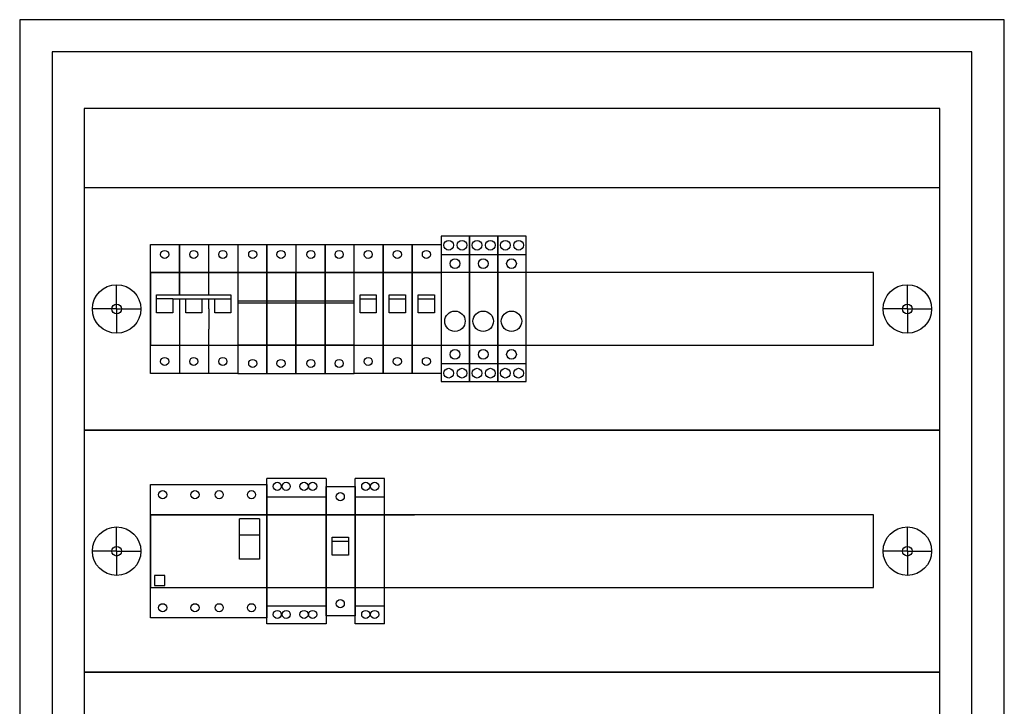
# Model space of a CAD drawing. Header units: millimetres. Extents: x 449515 to 838834, y -400723 to -307130.
# Tile 10 of 38: x 609737 to 615832, y -368859 to -364607. Entities that reach past the tile are written whole.
import ezdxf

# ---------------------------------------------------------------- set-up
doc = ezdxf.new("R2010")
doc.units = ezdxf.units.MM
doc.header["$LTSCALE"] = 25.4
doc.styles.get("Standard").update_dxf_attribs({"font": 'arial.ttf'})

# ---------------------------------------------------------------- blocks, each defined once
blk = doc.blocks.new('F952530410_1810503545')
for p, q in [((0, 6.25), (1.8, 6.25)), ((0, 6.25), (0, -1.75)), ((1.8, 6.25), (1.8, 0)), ((1.8, 4.5), (1.8, 6.25)), ((1.8, 6.25), (3.6, 6.25)), ((3.6, 6.25), (3.6, 0)), ((3.6, 6.25), (5.4, 6.25)), ((5.4, 4.5), (5.4, 6.25)), ((5.4, 6.25), (5.4, 0)), ((5.4, 6.25), (7.2, 6.25)), ((7.2, -1.75), (7.2, 6.25)), ((0, 4.5), (1.8, 4.5)), ((1.8, 4.5), (3.6, 4.5)), ((1.8, 0), (1.8, 4.5)), ((3.6, 4.5), (5.4, 4.5)), ((3.6, 0), (3.6, 4.5)), ((5.4, 4.5), (7.2, 4.5)), ((5.4, 0), (5.4, 4.5)), ((0, 2.75), (1.8, 2.75)), ((0, 2.625), (1.8, 2.625)), ((1.8, 2.75), (3.6, 2.75)), ((1.8, 2.625), (3.6, 2.625)), ((3.6, 2.75), (5.4, 2.75)), ((3.6, 2.625), (5.4, 2.625)), ((5.4, 2.75), (7.2, 2.75)), ((5.4, 2.625), (7.2, 2.625)), ((1.8, 0), (0, 0)), ((1.8, -1.75), (1.8, 0.25)), ((1.8, 0), (1.8, -1.75)), ((3.6, 0), (1.8, 0)), ((3.6, -1.75), (3.6, 0.25)), ((3.6, 0), (3.6, -1.75)), ((5.4, 0), (3.6, 0)), ((5.4, -1.75), (5.4, 0.25)), ((5.4, 0), (5.4, -1.75)), ((7.2, 0), (5.4, 0)), ((0, -1.75), (1.8, -1.75)), ((1.8, -1.75), (3.6, -1.75)), ((3.6, -1.75), (5.4, -1.75)), ((5.4, -1.75), (7.2, -1.75))]:
    blk.add_line(p, q)
for centre in [(0.925, 5.625), (2.675, 5.625), (4.525, 5.625), (6.275, 5.625), (0.925, -1.125), (2.675, -1.125), (4.525, -1.125), (6.275, -1.125)]:
    blk.add_circle(centre, 0.25)
at = {"flags": 1}
for tag, p in [('BD', (7.734, 4.339)), ('NK', (7.734, 2.347)), ('TYP', (7.734, 0.747)), ('PO', (7.734, -0.791))]:
    blk.add_attdef(tag, p, '', height=1, dxfattribs=at)
blk = doc.blocks.new('247596_2130388857')
for p, q in [((0, -1.75), (0, 6.25)), ((0, 6.25), (1.8, 6.25)), ((1.8, 6.25), (1.8, -1.75)), ((0, 4.5), (1.8, 4.5)), ((0.375, 2.875), (0.375, 3.125)), ((0.375, 3.125), (1.375, 3.125)), ((1.375, 3.125), (1.375, 2.75)), ((0.375, 2.875), (1.375, 2.875)), ((0.375, 2), (0.375, 2.875)), ((1.375, 2.875), (1.375, 2)), ((1.375, 2), (0.375, 2)), ((0, 0), (1.8, 0)), ((1.8, -1.75), (0, -1.75))]:
    blk.add_line(p, q)
for centre in [(0.875, 5.625), (0.875, -1)]:
    blk.add_circle(centre, 0.25)
at = {"flags": 1}
for tag, p in [('BD', (2.809, 5.482)), ('NK', (2.809, 2.919)), ('TYP', (2.809, 0.727)), ('PO', (2.809, -1.51))]:
    blk.add_attdef(tag, p, '', height=0.5, dxfattribs=at)
blk = doc.blocks.new('284922_2008790418')
for p, q in [((0, 5.625), (1.75, 5.625)), ((0, -1.125), (1.75, -1.125))]:
    blk.add_line(p, q)
blk.add_lwpolyline([(0, 4.5), (0, -2.25), (1.75, -2.25), (1.75, 6.75), (0, 6.75), (0, 4.5)])
blk.add_lwpolyline([(0, 0), (1.75, 0), (1.75, 4.5), (0, 4.5)], close=True)
for centre, radius in [((0.461, 6.198), 0.301), ((1.284, 6.198), 0.301), ((0.843, 5.055), 0.301), ((0.843, 1.489), 0.633), ((0.843, -0.562), 0.301), ((0.461, -1.725), 0.301), ((1.284, -1.725), 0.301)]:
    blk.add_circle(centre, radius)
at = {"flags": 1}
for tag, p in [('BD', (2.54, 4.243)), ('NK', (2.54, 2.251)), ('TYP', (2.54, 0.651)), ('PO', (2.54, -0.886))]:
    blk.add_attdef(tag, p, '', height=1, dxfattribs=at)
blk = doc.blocks.new('F1955610_633372192')
for p, q in [((0, 6.375), (3.5, 6.375)), ((0, -1.875), (0, 6.375)), ((3.5, 6.375), (7.2, 6.375)), ((7.2, 6.375), (7.2, -1.875)), ((0, 4.5), (3.5, 4.5)), ((3.5, 4.5), (7.2, 4.5)), ((5.5, 1.75), (5.5, 4.25)), ((6.75, 4.25), (5.5, 4.25)), ((6.75, 4.25), (6.75, 1.75)), ((6.75, 3.25), (5.5, 3.25)), ((6.75, 1.75), (5.5, 1.75)), ((0.25, 0.75), (0.25, 0.125)), ((0.875, 0.75), (0.25, 0.75)), ((0.875, 0.125), (0.875, 0.75)), ((0, 0), (3.5, 0)), ((0.25, 0.125), (0.875, 0.125)), ((3.5, 0), (7.2, 0)), ((3.5, -1.875), (0, -1.875)), ((7.2, -1.875), (3.5, -1.875))]:
    blk.add_line(p, q)
for centre in [(0.75, 5.75), (2.75, 5.75), (4.25, 5.75), (6.25, 5.75), (0.75, -1.25), (2.75, -1.25), (4.25, -1.25), (6.25, -1.25)]:
    blk.add_circle(centre, 0.25)
at = {"flags": 1}
for tag, p in [('BD', (7.658, 4.677)), ('NK', (7.658, 2.514)), ('TYP', (7.658, 1)), ('PO', (7.658, -0.635))]:
    blk.add_attdef(tag, p, '', height=1, dxfattribs=at)
blk = doc.blocks.new('247698_237387106')
for p, q in [((0, -1.75), (0, 6.25)), ((0, 6.25), (1.8, 6.25)), ((1.8, 6.25), (3.6, 6.25)), ((1.8, 3.125), (1.8, 6.25)), ((1.8, 6.25), (1.8, 3.125)), ((3.6, 6.25), (5.4, 6.25)), ((3.6, 3.125), (3.6, 6.25)), ((5.4, 6.25), (5.4, -1.75)), ((0, 4.5), (1.8, 4.5)), ((1.8, 4.5), (3.6, 4.5)), ((3.6, 4.5), (5.4, 4.5)), ((0.375, 2.875), (0.375, 3.125)), ((0.375, 3.125), (4.975, 3.125)), ((4.975, 3.125), (4.975, 2.75)), ((4.975, 3.125), (4.975, 3.125)), ((0.375, 2), (0.375, 2.875)), ((1.375, 2.875), (0.375, 2.875)), ((0.375, 2.875), (0.375, 2.875)), ((0.375, 2.875), (0.375, 2.875)), ((1.375, 2.875), (1.375, 2)), ((1.375, 2.875), (4.975, 2.875)), ((1.8, 2.875), (1.8, -1.75)), ((2.175, 2), (2.175, 2.875)), ((3.175, 2.875), (3.175, 2)), ((3.6, 2.25), (3.6, 2.875)), ((3.975, 2), (3.975, 2.875)), ((3.975, 2.875), (3.975, 2.875)), ((3.975, 2.875), (3.975, 2.875)), ((4.975, 2.875), (4.975, 2)), ((4.975, 2.875), (4.975, 2.875)), ((4.975, 2.875), (4.975, 2.875)), ((4.975, 2.875), (4.975, 2.875)), ((1.375, 2), (0.375, 2)), ((3.175, 2), (2.175, 2)), ((3.6, 2.25), (3.6, 0.989)), ((4.975, 2), (3.975, 2)), ((3.6, -1.75), (3.6, 0.989)), ((0, 0), (1.8, 0)), ((1.8, 0), (3.6, 0)), ((3.6, 0), (5.4, 0)), ((1.8, -1.75), (0, -1.75)), ((3.6, -1.75), (1.8, -1.75)), ((5.4, -1.75), (3.6, -1.75))]:
    blk.add_line(p, q)
for centre in [(0.875, 5.625), (2.675, 5.625), (4.475, 5.625), (0.875, -1), (2.675, -1), (4.475, -1)]:
    blk.add_circle(centre, 0.25)
at = {"flags": 1}
for tag, p in [('BD', (6.637, 5.482)), ('NK', (6.637, 2.919)), ('TYP', (6.637, 0.727)), ('PO', (6.637, -1.51))]:
    blk.add_attdef(tag, p, '', height=0.5, dxfattribs=at)
blk = doc.blocks.new('247596_1588072683')
for p, q in [((0, -1.75), (0, 6.25)), ((0, 6.25), (1.8, 6.25)), ((1.8, 6.25), (1.8, -1.75)), ((0, 4.5), (1.8, 4.5)), ((0.375, 2.875), (0.375, 3.125)), ((0.375, 3.125), (1.375, 3.125)), ((1.375, 3.125), (1.375, 2.75)), ((0.375, 2.875), (1.375, 2.875)), ((0.375, 2), (0.375, 2.875)), ((1.375, 2.875), (1.375, 2)), ((1.375, 2), (0.375, 2)), ((0, 0), (1.8, 0)), ((1.8, -1.75), (0, -1.75))]:
    blk.add_line(p, q)
for centre in [(0.875, 5.625), (0.875, -1)]:
    blk.add_circle(centre, 0.25)
at = {"flags": 1}
for tag, p in [('BD', (2.809, 5.482)), ('NK', (2.809, 2.919)), ('TYP', (2.809, 0.727)), ('PO', (2.809, -1.51))]:
    blk.add_attdef(tag, p, '', height=0.5, dxfattribs=at)

msp = doc.modelspace()

# ---------------------------------------------------------------- linework, layer by layer
for p, q in [((615831.7019, -364607.2232), (609736.7019, -364607.2232)), ((609736.7019, -364607.2232), (609736.7019, -378326.2447)), ((615831.7019, -378326.2447), (615831.7019, -364607.2232)), ((610136.7019, -365157.2232), (610136.7019, -373261.2588)), ((615431.7019, -365157.2232), (610136.7019, -365157.2232)), ((615431.7019, -373261.2588), (615431.7019, -365157.2232)), ((610336.7019, -366398.4646), (610336.7019, -366248.4646)), ((615231.7019, -366398.4646), (615231.7019, -366248.4646)), ((610336.7019, -366398.4646), (610186.7019, -366398.4646)), ((610336.7019, -366398.4646), (610486.7019, -366398.4646)), ((610336.7019, -366398.4646), (610336.7019, -366548.4646)), ((615231.7019, -366398.4646), (615081.7019, -366398.4646)), ((615231.7019, -366398.4646), (615231.7019, -366548.4646)), ((615231.7019, -366398.4646), (615381.7019, -366398.4646)), ((611266.7019, -368348.4646), (611266.7019, -367448.4646)), ((611633.7199, -367448.4646), (611266.7019, -367448.4646)), ((611633.7199, -367448.4646), (611633.7199, -368348.4646)), ((611814.219, -368348.4646), (611814.219, -367448.4646)), ((611994.219, -367448.4646), (611814.219, -367448.4646)), ((611994.219, -368348.4646), (611994.219, -367448.4646)), ((611266.7019, -367560.9646), (611633.7199, -367560.9646)), ((611814.219, -367560.9646), (611994.219, -367560.9646)), ((611266.7019, -367673.4646), (611633.7199, -367673.4646)), ((611814.219, -367673.4646), (612181.2369, -367673.4646)), ((610336.7019, -367898.4646), (610336.7019, -367748.4646)), ((615231.7019, -367898.4646), (615231.7019, -367748.4646)), ((610336.7019, -367898.4646), (610186.7019, -367898.4646)), ((610336.7019, -367898.4646), (610486.7019, -367898.4646)), ((610336.7019, -367898.4646), (610336.7019, -368048.4646)), ((615231.7019, -367898.4646), (615081.7019, -367898.4646)), ((615231.7019, -367898.4646), (615231.7019, -368048.4646)), ((615231.7019, -367898.4646), (615381.7019, -367898.4646)), ((611266.7019, -368123.4646), (611633.7199, -368123.4646)), ((611814.219, -368123.4646), (612181.2369, -368123.4646)), ((611266.7019, -368235.9646), (611633.7199, -368235.9646)), ((611814.219, -368235.9646), (611994.219, -368235.9646)), ((611633.7199, -368348.4646), (611266.7019, -368348.4646)), ((611994.219, -368348.4646), (611814.219, -368348.4646))]:
    msp.add_line(p, q)
at = {"color": 3}
for p, q in [((609936.7019, -364807.2232), (609936.7019, -378126.2447)), ((615631.7019, -364807.2232), (609936.7019, -364807.2232)), ((615631.7019, -378126.2447), (615631.7019, -364807.2232))]:
    msp.add_line(p, q, dxfattribs=at)
for points in [[(610136.7019, -367148.4646), (615431.7019, -367148.4646), (615431.7019, -365648.4646), (610136.7019, -365648.4646)], [(610546.7019, -366623.4646), (615021.7019, -366623.4646), (615021.7019, -366173.4646), (610546.7019, -366173.4646)], [(610136.7019, -368648.4646), (615431.7019, -368648.4646), (615431.7019, -367148.4646), (610136.7019, -367148.4646)], [(610546.7019, -368123.4646), (615021.7019, -368123.4646), (615021.7019, -367673.4646), (610546.7019, -367673.4646)], [(610136.7019, -370148.4646), (615431.7019, -370148.4646), (615431.7019, -368648.4646), (610136.7019, -368648.4646)]]:
    msp.add_lwpolyline(points, close=True)
for centre, radius in [((610336.7019, -366398.4646), 150), ((615231.7019, -366398.4646), 150), ((610336.7019, -366398.4646), 30), ((615231.7019, -366398.4646), 30), ((610336.7019, -367898.4646), 150), ((615231.7019, -367898.4646), 150), ((610336.7019, -367898.4646), 30), ((615231.7019, -367898.4646), 30)]:
    msp.add_circle(centre, radius)
at = {"linetype": 'Continuous'}
for centre in [(611331.1651, -367497.0071), (611386.6397, -367497.0071), (611496.6799, -367497.0071), (611550.5475, -367497.0071), (611878.6822, -367497.0071), (611934.1567, -367497.0071), (611331.1651, -368290.3675), (611386.6397, -368290.3675), (611496.6799, -368290.3675), (611550.5475, -368290.3675), (611878.6822, -368290.3675), (611934.1567, -368290.3675)]:
    msp.add_circle(centre, 25, dxfattribs=at)

# ---------------------------------------------------------------- block references
at = {"color": 7, "xscale": 100, "yscale": 100, "zscale": 100}
for name, p in [('247698_237387106', (610546.7019, -366623.4646)), ('F952530410_1810503545', (611086.7019, -366623.4646)), ('247596_2130388857', (611806.7019, -366623.4646)), ('247596_2130388857', (611986.7019, -366623.4646)), ('247596_2130388857', (612166.7019, -366623.4646)), ('284922_2008790418', (612346.7019, -366623.4646)), ('284922_2008790418', (612521.7019, -366623.4646)), ('284922_2008790418', (612696.7019, -366623.4646)), ('F1955610_633372192', (610546.7019, -368123.4646)), ('247596_1588072683', (611633.7199, -368123.4646))]:
    msp.add_blockref(name, p, dxfattribs=at)

doc.saveas('drawing.dxf')
